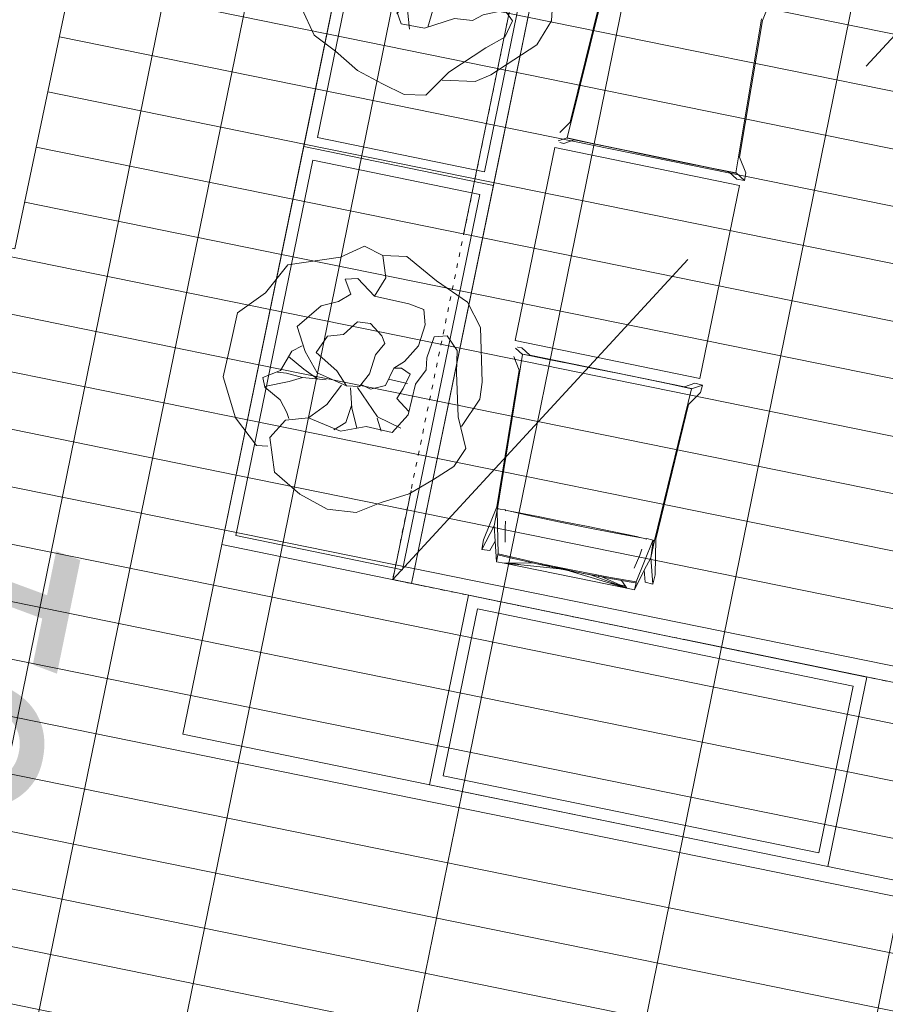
# Model space of a CAD drawing. Header units: millimetres. Extents: x -2869190 to 831897, y -1534405 to -3798.
# Tile 19 of 49: x 30907 to 33212, y -706593 to -703970. Entities that reach past the tile are written whole.
import ezdxf

# ---------------------------------------------------------------- set-up
doc = ezdxf.new("R2010")
doc.units = ezdxf.units.MM
doc.header["$MEASUREMENT"] = 0
doc.linetypes.add('ACAD_ISO03W100', pattern=[30, 12, -18])
doc.linetypes.add('Przerywana długa', pattern=[1950, 1250, -700])
doc.layers.add('PZT - ogródek', color=7, linetype='Continuous')
doc.layers.add('Wymiarowanie - PZT', color=7, linetype='Continuous')
for name, color, linetype, lineweight in [('PZT - ogródek_Nr_pióra__101', 7, 'Continuous', 5), ('PZT - ogródek_Nr_pióra__161', 7, 'Continuous', 5), ('PZT_Nr_pióra__101', 7, 'Continuous', 5), ('PZT_Nr_pióra__19', 255, 'Continuous', 0), ('Wymiarowanie - PZT_Nr_pióra__101', 7, 'Continuous', 5), ('Wymiarowanie - PZT_Nr_pióra__161', 7, 'Continuous', 5)]:
    doc.layers.add(name, color=color, linetype=linetype, lineweight=lineweight)
doc.layers.add('PZT_Nr_pióra__205', color=7, linetype='Continuous', lineweight=5, true_color=0x858585)
doc.styles.add('GENERATED_STYLE_3', font='txt')
doc.dimstyles.new('GENERATED_STYLE__1', dxfattribs={"dimtxt": 625, "dimasz": 356.25, "dimexe": 0.18, "dimexo": 0, "dimgap": 0.09, "dimtad": 1, "dimdec": 0, "dimlfac": 0.1, "dimzin": 0, "dimdsep": 46, "dimtxsty": 'GENERATED_STYLE_3', "dimblk": 'ARROWHEAD_6', "dimblk1": 'ARROWHEAD_6', "dimblk2": 'ARROWHEAD_6', "dimcen": 0.09, "dimclrd": 7, "dimclre": 7, "dimclrt": 7, "dimadec": 1, "dimazin": 0, "dimtfac": 1, "dimtdec": 4, "dimtmove": 0, "dimatfit": 3, "dimfxl": 0, "dimtolj": 1, "dimtzin": 0, "dimarcsym": 0})
doc.dimstyles.new('GENERATED_STYLE__2', dxfattribs={"dimtxt": 625, "dimasz": 356.25, "dimexe": 0.18, "dimexo": 0, "dimgap": 0.09, "dimtad": 1, "dimdec": 0, "dimlfac": 0.1, "dimzin": 0, "dimdsep": 46, "dimtxsty": 'GENERATED_STYLE_3', "dimblk": 'ARROWHEAD_6', "dimblk1": 'ARROWHEAD_6', "dimblk2": 'ARROWHEAD_6', "dimcen": 0.09, "dimclrd": 7, "dimclre": 7, "dimclrt": 7, "dimadec": 1, "dimazin": 0, "dimtfac": 1, "dimtdec": 4, "dimtmove": 2, "dimatfit": 3, "dimfxl": 0, "dimtolj": 1, "dimtzin": 0, "dimarcsym": 0})
pattern_1 = [(348.5, (0, 0), (29.90519, 146.988706), []), (78.5, (0, 0), (-587.9548, 119.62076), [])]

# ---------------------------------------------------------------- blocks, each defined once
blk = doc.blocks.new('Drzewo rzut 19')
at = {"layer": 'PZT - ogródek_Nr_pióra__101', "linetype": 'Continuous'}
for p, q in [((66.5, 175.7), (84.5, 240.2)), ((89.3, 171.2), (102.5, 191.7)), ((-33.7, 114.2), (-42.8, 173.5)), ((59.7, 139.3), (66.5, 175.7)), ((59.7, 139.3), (89.3, 171.2)), ((25.5, 85.8), (59.7, 139.3)), ((77.9, 125.6), (126.9, 146.5)), ((-99.8, 91.4), (-102.7, 128.5)), ((-6, 55.8), (-33.7, 114.2)), ((37.6, 104.7), (77.9, 125.6)), ((-66.5, 56.9), (-99.8, 91.4)), ((-72.4, 59.5), (-125.4, 71.5)), ((-23.4, 38), (-72.4, 59.5)), ((-124.9, 9.4), (-179.5, -32.3)), ((-127.1, 11.7), (-162.7, 17.7)), ((-30.5, 20.9), (-124.9, 9.4)), ((-49.2, -63), (-82.5, -102.7))]:
    blk.add_line(p, q, dxfattribs=at)
at = {"layer": 'PZT - ogródek_Nr_pióra__101', "linetype": 'Continuous', "flags": 128}
for points in [[(-60.2, 304.7), (-45.1, 330.7), (46.3, 346.7), (157.7, 326.1), (225.4, 268.9), (292.1, 214.5), (305.8, 123.3), (344.8, 36.2), (298.9, -97.7), (295.7, -168.2), (251.4, -200.2), (194.1, -179.7), (164.9, -130.9)], [(134.9, 100.9), (134.9, 132.4), (103, 182.6), (107.6, 232.7), (83, 239.5), (34.6, 219), (-4.1, 219), (-20.7, 220.9)], [(104.8, -202.2), (164.9, -130.9), (227.3, -113.1), (240.7, -81.9), (198.4, -77.4), (196.1, -39.5), (207.3, 7.3), (187.2, 89.7), (118.1, 100.8), (53.5, 98.6), (-13.3, 45.1)], [(104.8, -202.2), (73.6, -231.2), (35.7, -215.6), (-6.7, -174.2), (-26.7, -122), (-28.9, -88.6), (-60.1, -48.4), (-50.8, -8.4), (-29.8, 7.5)], [(-150.2, -71.3), (-104.3, -58.9), (-88.4, -86.3), (-63.3, -120.5), (-38.3, -106.8), (-28.9, -88.6)], [(250.8, -200.3), (219.3, -255.1), (125.8, -295.9), (36.9, -343.8), (-38.3, -343.8), (-170.1, -281), (-207.5, -254.6), (-250.3, -178.2)]]:
    blk.add_lwpolyline(points, dxfattribs=at)
for points in [[(-17.8, -254.9), (-64.9, -260.3), (-115.7, -232.1), (-222.8, -182), (-307.1, -161.5), (-335.5, -111.5), (-341.3, -47.6), (-345.9, 27.6), (-332.2, 105.1), (-325.4, 175.7), (-282.4, 241), (-213.7, 287.4), (-130.2, 320.5), (-42.8, 289.7), (-20.1, 231.1), (-42.8, 173.5), (-113.5, 114.2), (-134, 48.1), (-179.5, -6.5), (-156.8, -65.8), (-93, -120.5), (-72.4, -163.8), (-45.1, -179.7), (-4.1, -223)], [(62.4, -99.7), (105, -88.4), (124.8, -59.6), (111.4, -10.6), (127, 29.5), (102.5, 76.3), (33.5, 49.6), (-13.3, 45.1), (-30.7, 14.7), (-13.3, -23.9), (24.5, -61.8), (40.1, -97.5)]]:
    blk.add_lwpolyline(points, close=True, dxfattribs=at)
blk = doc.blocks.new('*D11')
at = {"layer": 'Wymiarowanie - PZT_Nr_pióra__101', "linetype": 'Continuous'}
for p, q in [((10021.3, -721583.8), (12171.6, -722025.5)), ((12100.8, -722369.9), (12242.3, -721681.1)), ((12171.6, -722025.5), (58954.7, -731635.8)), ((58883.9, -731980.2), (59025.4, -731291.5)), ((58954.7, -731635.8), (59230.2, -731692.4))]:
    blk.add_line(p, q, dxfattribs=at)
at = {"layer": 'Wymiarowanie - PZT_Nr_pióra__161', "linetype": 'Continuous'}
for p, q in [((12393, -721879.5), (11950.2, -722171.4)), ((58733.3, -731781.8), (59176.1, -731489.9))]:
    blk.add_line(p, q, dxfattribs=at)
at = {"layer": 'Wymiarowanie - PZT_Nr_pióra__101', "insert": (34706.7, -726527.1), "char_height": 625, "attachment_point": 7, "rotation": 348.3916, "style": 'GENERATED_STYLE_3'}
blk.add_mtext('\\A1;{\\fArial Narrow|b0|i1|c238|p34;4\xa0776}', dxfattribs=at)
blk = doc.blocks.new('ARROWHEAD_6')
at = {"color": 0, "linetype": 'Continuous', "lineweight": 0}
for p, q in [((-0.5, -0.5), (0.5, 0.5)), ((0, 0), (-1, 0))]:
    blk.add_line(p, q, dxfattribs=at)
blk = doc.blocks.new('*D14')
at = {"layer": 'Wymiarowanie - PZT_Nr_pióra__101', "linetype": 'Continuous'}
for p, q in [((7208.1, -706405.3), (13494.9, -675604.9)), ((7552.6, -706475.7), (6863.6, -706335)), ((5553.2, -714513.3), (7208.1, -706405.3)), ((5897.6, -714583.6), (5208.7, -714443)), ((5496.9, -714788.8), (5553.2, -714513.3))]:
    blk.add_line(p, q, dxfattribs=at)
at = {"layer": 'Wymiarowanie - PZT_Nr_pióra__161', "linetype": 'Continuous'}
for p, q in [((7061.9, -706184.1), (7354.3, -706626.6)), ((5407, -714292.1), (5699.4, -714734.5))]:
    blk.add_line(p, q, dxfattribs=at)
at = {"layer": 'Wymiarowanie - PZT_Nr_pióra__101', "insert": (6138.2, -711022.2), "char_height": 625, "attachment_point": 7, "rotation": 78.4637, "style": 'GENERATED_STYLE_3'}
blk.add_mtext('\\A1;{\\fArial Narrow|b0|i1|c238|p34;828}', dxfattribs=at)
blk = doc.blocks.new('*D15')
at = {"layer": 'Wymiarowanie - PZT_Nr_pióra__101', "linetype": 'Continuous'}
for p, q in [((13494.9, -675604.9), (13551.1, -675329.3)), ((13839.3, -675675.2), (13150.4, -675534.6)), ((7208.1, -706405.3), (13494.9, -675604.9))]:
    blk.add_line(p, q, dxfattribs=at)
at = {"layer": 'Wymiarowanie - PZT_Nr_pióra__161', "linetype": 'Continuous'}
for p, q in [((13641.1, -675826.1), (13348.6, -675383.7)), ((7061.9, -706184.1), (7354.3, -706626.6))]:
    blk.add_line(p, q, dxfattribs=at)
at = {"layer": 'Wymiarowanie - PZT_Nr_pióra__101', "insert": (10049, -691861.9), "char_height": 625, "attachment_point": 7, "rotation": 78.4637, "style": 'GENERATED_STYLE_3'}
blk.add_mtext('\\A1;{\\fArial Narrow|b0|i1|c238|p34;3\xa0144}', dxfattribs=at)
blk = doc.blocks.new('*D18')
at = {"layer": 'Wymiarowanie - PZT_Nr_pióra__101', "linetype": 'Continuous'}
for p, q in [((9400.8, -705663.3), (11262.2, -696543.9)), ((9745.3, -705733.6), (9056.4, -705593)), ((7512.8, -714913.2), (9400.8, -705663.3)), ((7857.3, -714983.6), (7168.3, -714842.9)), ((7456.6, -715188.8), (7512.8, -714913.2))]:
    blk.add_line(p, q, dxfattribs=at)
at = {"layer": 'Wymiarowanie - PZT_Nr_pióra__161', "linetype": 'Continuous'}
for p, q in [((9254.6, -705442.1), (9547, -705884.5)), ((7366.6, -714692), (7659, -715134.5))]:
    blk.add_line(p, q, dxfattribs=at)
at = {"layer": 'Wymiarowanie - PZT_Nr_pióra__101', "insert": (8214.3, -710851.2), "char_height": 625, "attachment_point": 7, "rotation": 78.4637, "style": 'GENERATED_STYLE_3'}
blk.add_mtext('\\A1;{\\fArial Narrow|b0|i1|c238|p34;944}', dxfattribs=at)
blk = doc.blocks.new('*D19')
at = {"layer": 'Wymiarowanie - PZT_Nr_pióra__101', "linetype": 'Continuous'}
for p, q in [((11262.2, -696543.9), (15454.5, -676004.9)), ((11606.7, -696614.2), (10917.8, -696473.6)), ((9400.8, -705663.3), (11262.2, -696543.9))]:
    blk.add_line(p, q, dxfattribs=at)
at = {"layer": 'Wymiarowanie - PZT_Nr_pióra__161', "linetype": 'Continuous'}
for p, q in [((11116, -696322.7), (11408.4, -696765.1)), ((9254.6, -705442.1), (9547, -705884.5))]:
    blk.add_line(p, q, dxfattribs=at)
at = {"layer": 'Wymiarowanie - PZT_Nr_pióra__101', "insert": (10089.1, -701666.5), "char_height": 625, "attachment_point": 7, "rotation": 78.4637, "style": 'GENERATED_STYLE_3'}
blk.add_mtext('\\A1;{\\fArial Narrow|b0|i1|c238|p34;931}', dxfattribs=at)
blk = doc.blocks.new('*D42')
at = {"layer": 'Wymiarowanie - PZT_Nr_pióra__101', "linetype": 'Continuous'}
for p, q in [((35700.9, -699746), (31895.4, -698964.3)), ((35771.7, -699401.6), (35630.2, -700090.4)), ((48479.1, -702370.9), (35700.9, -699746)), ((48549.9, -702026.6), (48408.4, -702715.3)), ((49429.3, -702566.1), (48479.1, -702370.9))]:
    blk.add_line(p, q, dxfattribs=at)
at = {"layer": 'Wymiarowanie - PZT_Nr_pióra__161', "linetype": 'Continuous'}
for p, q in [((35479.6, -699891.9), (35922.3, -699600.1)), ((48257.7, -702516.9), (48700.5, -702225))]:
    blk.add_line(p, q, dxfattribs=at)
at = {"layer": 'Wymiarowanie - PZT_Nr_pióra__101', "char_height": 625, "attachment_point": 7, "rotation": 348.3916, "style": 'GENERATED_STYLE_3'}
for s, insert in [('\\A1;{\\fArial Narrow|b0|i1|c238|p34;1\xa0305}', (41233.6, -700754.9)), ('\\A1;{\\fArial Narrow|b0|i1|c238|p34;97}', (47650.7, -702183.6))]:
    blk.add_mtext(s, dxfattribs=dict(at, insert=insert))
blk = doc.blocks.new('*D51')
at = {"layer": 'Wymiarowanie - PZT_Nr_pióra__101', "linetype": 'Continuous'}
for p, q in [((30278.5, -709920.5), (32151.4, -700803.4)), ((30622.9, -709991.3), (29934.1, -709849.8)), ((28377.6, -719174.1), (30278.5, -709920.5)), ((28722, -719244.8), (28033.2, -719103.3)), ((28321, -719449.5), (28377.6, -719174.1))]:
    blk.add_line(p, q, dxfattribs=at)
at = {"layer": 'Wymiarowanie - PZT_Nr_pióra__161', "linetype": 'Continuous'}
for p, q in [((30132.6, -709699.1), (30424.4, -710141.9)), ((28231.7, -718952.7), (28523.6, -719395.4))]:
    blk.add_line(p, q, dxfattribs=at)
at = {"layer": 'Wymiarowanie - PZT_Nr_pióra__101', "insert": (28936.7, -716194.4), "char_height": 625, "attachment_point": 7, "rotation": 78.3916, "style": 'GENERATED_STYLE_3'}
blk.add_mtext('\\A1;{\\fArial Narrow|b0|i1|c238|p34;945}', dxfattribs=at)
blk = doc.blocks.new('*D52')
at = {"layer": 'Wymiarowanie - PZT_Nr_pióra__101', "linetype": 'Continuous'}
for p, q in [((32151.4, -700803.4), (32392.2, -699630.9)), ((32495.7, -700874.1), (31807, -700732.7)), ((30278.5, -709920.5), (32151.4, -700803.4)), ((30622.9, -709991.3), (29934.1, -709849.8))]:
    blk.add_line(p, q, dxfattribs=at)
at = {"layer": 'Wymiarowanie - PZT_Nr_pióra__161', "linetype": 'Continuous'}
for p, q in [((32005.4, -700582), (32297.3, -701024.8)), ((30132.6, -709699.1), (30424.4, -710141.9))]:
    blk.add_line(p, q, dxfattribs=at)
at = {"layer": 'Wymiarowanie - PZT_Nr_pióra__101', "char_height": 625, "attachment_point": 7, "rotation": 78.3916, "style": 'GENERATED_STYLE_3'}
for s, insert in [('\\A1;{\\fArial Narrow|b0|i1|c238|p34;120}', (31749.7, -702137.4)), ('\\A1;{\\fArial Narrow|b0|i1|c238|p34;931}', (30851, -706512.3))]:
    blk.add_mtext(s, dxfattribs=dict(at, insert=insert))
blk = doc.blocks.new('*D74')
at = {"layer": 'Wymiarowanie - PZT_Nr_pióra__101', "linetype": 'Continuous'}
for p, q in [((29313.2, -709722.2), (31186.1, -700605.1)), ((29657.6, -709793), (28968.9, -709651.5)), ((27412.2, -718976.4), (29313.2, -709722.2)), ((27756.6, -719047.1), (27067.8, -718905.6)), ((27355.6, -719251.9), (27412.2, -718976.4))]:
    blk.add_line(p, q, dxfattribs=at)
at = {"layer": 'Wymiarowanie - PZT_Nr_pióra__161', "linetype": 'Continuous'}
for p, q in [((29167.3, -709500.8), (29459.2, -709943.6)), ((27266.3, -718755), (27558.1, -719197.8))]:
    blk.add_line(p, q, dxfattribs=at)
at = {"layer": 'Wymiarowanie - PZT_Nr_pióra__101', "insert": (27971.3, -715996.4), "char_height": 625, "attachment_point": 7, "rotation": 78.3916, "style": 'GENERATED_STYLE_3'}
blk.add_mtext('\\A1;{\\fArial Narrow|b0|i1|c238|p34;945}', dxfattribs=at)
blk = doc.blocks.new('*D75')
at = {"layer": 'Wymiarowanie - PZT_Nr_pióra__101', "linetype": 'Continuous'}
for p, q in [((31186.1, -700605.1), (31934.6, -696961.2)), ((31530.5, -700675.9), (30841.7, -700534.4)), ((29313.2, -709722.2), (31186.1, -700605.1)), ((29657.6, -709793), (28968.9, -709651.5))]:
    blk.add_line(p, q, dxfattribs=at)
at = {"layer": 'Wymiarowanie - PZT_Nr_pióra__161', "linetype": 'Continuous'}
for p, q in [((31040.2, -700383.7), (31332, -700826.5)), ((29167.3, -709500.8), (29459.2, -709943.6))]:
    blk.add_line(p, q, dxfattribs=at)
at = {"layer": 'Wymiarowanie - PZT_Nr_pióra__101', "insert": (30006.5, -705726.2), "char_height": 625, "attachment_point": 7, "rotation": 78.3916, "style": 'GENERATED_STYLE_3'}
blk.add_mtext('\\A1;{\\fArial Narrow|b0|i1|c238|p34;931}', dxfattribs=at)

msp = doc.modelspace()

# ---------------------------------------------------------------- hatches: boundary and pattern name
at = {"layer": 'PZT_Nr_pióra__19', "linetype": 'Continuous'}
h = msp.add_hatch(dxfattribs=at)
h.set_pattern_fill('Siatka_60x120_kopia', color=256, style=0, pattern_type=2)
h.set_pattern_definition(pattern_1)
h.paths.add_polyline_path([(32317, -701126.3), (35306.6, -701740.4), (34331, -706489.5), (31341.5, -705875.4)])
at = {"layer": 'PZT_Nr_pióra__205', "linetype": 'Continuous'}
h = msp.add_hatch(dxfattribs=at)
h.set_pattern_fill('Siatka_60_kopia', color=256, style=0, pattern_type=2)
h.set_pattern_definition(pattern_1)
h.paths.add_polyline_path([(17404.4, -696552), (17621.7, -695494.1), (17876.7, -695546.5, 0.414214), (18290, -695274.1), (18315.4, -696739.2), (17279.1, -701783.8), (30894.1, -704581.1), (31779.1, -700366.3, -0.413948), (32586.9, -699824.1), (48553, -703110.5, -0.348517), (49008.4, -703871.7), (47159.2, -712873.2), (47305.8, -712903.3), (47275.6, -713050.2), (50802, -713774.6), (50832.2, -713627.7), (50979.1, -713657.9), (51955, -708907.1), (55481.4, -709631.5), (56155.5, -706350), (56155.6, -706350, -1.058187), (56841, -706490.8), (56841.2, -706490.8), (56167.1, -709772.3), (59987.3, -710557.1), (61023.6, -705512.4), (60876.7, -705482.2), (61193.1, -703941.9, 0.392342), (61560.8, -704498), (62151, -704621.1), (60592.1, -712209.6), (57776, -711631.1), (56494.2, -717870.8), (53739.1, -717304.8), (38472, -714136.4), (38766.6, -712716.6), (32226, -711359.2), (33050.9, -707351.3), (26370.9, -705979.1), (26659.2, -704578.5), (16197.1, -702429.3)])
h.paths.add_polyline_path([(31341.5, -705875.4), (32317, -701126.3), (35291.9, -701737.4), (35348.8, -701460.2), (48127, -704085.2), (46254.1, -713202.3), (33475.9, -710577.4), (34316.3, -706486.5)], flags=0)

# ---------------------------------------------------------------- linework, layer by layer
at = {"layer": 'PZT - ogródek_Nr_pióra__161', "linetype": 'Continuous'}
for p, q in [((32465.1, -703881.7), (32364.9, -704284.9)), ((32461.4, -703884.9), (32373.1, -704243.2)), ((32884.6, -703972.6), (32920.2, -703884.9)), ((32882.5, -703968.2), (32814.2, -704378)), ((32823.2, -704336.4), (32884.6, -703972.6)), ((32373.1, -704243.2), (32345.4, -704270.6)), ((32364.7, -704285), (32341, -704293.3)), ((32344.9, -704297.9), (32345, -704297.4)), ((32345, -704297.4), (32355.8, -704300.1)), ((32383.1, -704290.6), (32355.8, -704300.1)), ((32364.5, -704285.8), (32364.7, -704285)), ((32364.7, -704285.6), (32364.5, -704285.8)), ((32428.5, -704299.5), (32364.5, -704285.8)), ((32364.7, -704285.6), (32364.9, -704284.9)), ((32428.7, -704299.3), (32364.7, -704285.6)), ((32795.2, -704376), (32383.1, -704290.6)), ((32492.7, -704313.1), (32428.5, -704299.5)), ((32492.8, -704312.9), (32428.7, -704299.3)), ((32226, -704825.1), (32331.5, -704311.3)), ((32823.4, -704412.4), (32331.5, -704311.3)), ((32557, -704326.6), (32492.7, -704313.1)), ((32557.1, -704326.3), (32492.8, -704312.9)), ((32621.3, -704339.9), (32557, -704326.6)), ((32621.4, -704339.7), (32557.1, -704326.3)), ((32685.7, -704353.1), (32621.3, -704339.9)), ((32685.6, -704352.8), (32621.4, -704339.7)), ((32749.9, -704365.8), (32685.6, -704352.8)), ((32750, -704366.1), (32685.7, -704353.1)), ((32840.1, -704378.6), (32823.2, -704336.4)), ((32814, -704378.7), (32749.9, -704365.8)), ((32814.1, -704379), (32750, -704366.1)), ((32816.4, -704395.6), (32795.2, -704376)), ((32814.2, -704378), (32814, -704378.7)), ((32814, -704378.7), (32814.1, -704379)), ((32814.3, -704378.2), (32814.1, -704379)), ((32836.8, -704399), (32814.3, -704378.2)), ((32836.8, -704399), (32840.1, -704378.6)), ((32816.4, -704395.6), (32836.8, -704399)), ((32717.9, -704926.1), (32823.4, -704412.4)), ((32226, -704825.1), (32717.9, -704926.1)), ((32246.1, -704862.3), (32227.6, -704845.4)), ((32233, -704842.7), (32232.9, -704843.1)), ((32232.9, -704843.1), (32243.9, -704844.9)), ((32265.2, -704864.5), (32243.9, -704844.9)), ((32179.4, -705272.5), (32246.2, -704862.5)), ((32237.3, -704904.1), (32222.7, -704868)), ((32246.2, -704861.5), (32246.1, -704862.3)), ((32246.4, -704861.8), (32246.2, -704861.5)), ((32310.5, -704874.2), (32246.2, -704861.5)), ((32246.4, -704861.8), (32246.2, -704862.5)), ((32310.6, -704874.4), (32246.4, -704861.8)), ((32677.6, -704948.4), (32265.2, -704864.5)), ((32374.8, -704887), (32310.5, -704874.2)), ((32374.8, -704887.2), (32310.6, -704874.4)), ((32177.2, -705268.1), (32237.3, -704904.1)), ((32439.2, -704899.9), (32374.8, -704887)), ((32439.2, -704900.2), (32374.8, -704887.2)), ((32503.6, -704913), (32439.2, -704899.9)), ((32503.5, -704913.3), (32439.2, -704900.2)), ((32567.8, -704926.5), (32503.5, -704913.3)), ((32567.9, -704926.3), (32503.6, -704913)), ((32632, -704939.9), (32567.8, -704926.5)), ((32632.1, -704939.7), (32567.9, -704926.3)), ((32597, -705357.6), (32695.8, -704954)), ((32696, -704953.4), (32632, -704939.9)), ((32696.2, -704953.1), (32632.1, -704939.7)), ((32704.9, -704938.7), (32677.6, -704948.4)), ((32695.8, -704954), (32696, -704953.4)), ((32724.9, -704943.7), (32696, -704953.9)), ((32696, -704953.4), (32696.2, -704953.1)), ((32696, -704953.9), (32696.2, -704953.1)), ((32704.9, -704938.7), (32724.9, -704943.7)), ((32724.9, -704943.7), (32719.9, -704963.7)), ((32719.9, -704963.7), (32687.8, -704995.8)), ((32687.8, -704995.8), (32600.8, -705354.4)), ((32142, -705355.9), (32177.2, -705268.1)), ((32177.2, -705268.1), (32179.3, -705272.4)), ((32177.7, -705281), (32178, -705273.4)), ((32179.3, -705272.4), (32178, -705273.4)), ((32178, -705273.4), (32178.1, -705278.6)), ((32179.1, -705273.6), (32178.1, -705278.6)), ((32179.3, -705272.4), (32179.1, -705273.6)), ((32181.1, -705274), (32179.1, -705273.6)), ((32179.4, -705272.5), (32179.3, -705272.4)), ((32186.6, -705273.9), (32179.4, -705272.5)), ((32199.7, -705275.9), (32186.6, -705273.9)), ((32170.4, -705318.8), (32177.7, -705281)), ((32178.1, -705278.6), (32180.6, -705393)), ((32199.4, -705276.1), (32199.7, -705275.9)), ((32199.6, -705276.5), (32199.4, -705276.1)), ((32199.7, -705275.9), (32199.6, -705276.5)), ((32199.6, -705276.5), (32200, -705276.6)), ((32200.5, -705277.7), (32199.6, -705276.5)), ((32199.6, -705276.5), (32201.7, -705278)), ((32200, -705276.6), (32200.8, -705276.7)), ((32201.6, -705277.8), (32200, -705276.6)), ((32201.3, -705278.7), (32200.5, -705277.7)), ((32200.8, -705276.7), (32213.2, -705279.2)), ((32213.2, -705279.2), (32227.6, -705282)), ((32213.2, -705279.2), (32262.6, -705290.9)), ((32227.6, -705282), (32291.9, -705294.8)), ((32262.6, -705290.9), (32345.7, -705309.3)), ((32291.9, -705294.8), (32356.2, -705307.8)), ((32170.4, -705318.8), (32137.9, -705381.4)), ((32173.2, -705359.7), (32170.4, -705318.8)), ((32199.8, -705323.7), (32200.8, -705306.2)), ((32200, -705362.1), (32199.8, -705323.7)), ((32345.7, -705309.3), (32429.1, -705326.2)), ((32356.2, -705307.8), (32420.5, -705320.9)), ((32420.5, -705320.9), (32484.8, -705334.1)), ((32429.1, -705326.2), (32512.7, -705341.8)), ((32484.8, -705334.1), (32549, -705347.5)), ((32512.7, -705341.8), (32562.9, -705350.4)), ((32549, -705347.5), (32562.9, -705350.4)), ((32562.9, -705350.4), (32575.8, -705353.1)), ((32577, -705353), (32577.1, -705352.7)), ((32589.9, -705356), (32577.1, -705352.7)), ((32137.9, -705381.4), (32142, -705355.9)), ((32158.4, -705384.5), (32173.2, -705359.7)), ((32176.9, -705414.8), (32173.2, -705359.7)), ((32548.8, -705467.9), (32593.2, -705357.9)), ((32575.8, -705353.1), (32574, -705353.6)), ((32574.2, -705354.6), (32575.5, -705354)), ((32575.5, -705354), (32576.9, -705353.3)), ((32575.8, -705353.1), (32576.9, -705353.3)), ((32576.9, -705353.3), (32577, -705353)), ((32577.2, -705353), (32576.9, -705353.3)), ((32597.2, -705357.5), (32587.2, -705403.6)), ((32593.5, -705358.4), (32587.2, -705403.6)), ((32596.9, -705357.5), (32589.9, -705356)), ((32593.5, -705358.4), (32596.9, -705357.5)), ((32597, -705357.6), (32596.9, -705357.5)), ((32597.2, -705357.5), (32597, -705357.6)), ((32600.8, -705354.4), (32598.9, -705449)), ((32137.9, -705381.4), (32158.4, -705384.5)), ((32180.1, -705395.9), (32176.9, -705414.8)), ((32180.4, -705394.4), (32180.1, -705395.9)), ((32180.1, -705395.9), (32214, -705403.8)), ((32180.1, -705395.9), (32217.6, -705404.8)), ((32180.6, -705393), (32180.4, -705394.4)), ((32180.6, -705393), (32280.1, -705416)), ((32217.6, -705404.8), (32214, -705403.8)), ((32220.5, -705405.4), (32217.6, -705404.8)), ((32217.6, -705404.8), (32218.6, -705404.9)), ((32217.6, -705404.8), (32237.5, -705409.3)), ((32543.1, -705431.8), (32558.3, -705396.7)), ((32563.8, -705380.5), (32558.3, -705396.7)), ((32587.2, -705403.6), (32570.2, -705437.2)), ((32592.6, -705474), (32587.2, -705403.6)), ((32176.9, -705414.9), (32176.9, -705414.8)), ((32176.9, -705414.9), (32197.3, -705418.4)), ((32218.2, -705417.9), (32197.3, -705418.4)), ((32197.3, -705418.4), (32241.8, -705422.7)), ((32197.3, -705418.4), (32523.6, -705484.8)), ((32270.5, -705416.9), (32218.2, -705417.9)), ((32241.8, -705422.7), (32218.2, -705417.9)), ((32237.6, -705409.3), (32237.5, -705409.3)), ((32237.8, -705409.4), (32237.6, -705409.4)), ((32237.8, -705409.4), (32237.8, -705409.4)), ((32237.9, -705409.4), (32237.8, -705409.4)), ((32238.1, -705409.5), (32237.9, -705409.4)), ((32280.3, -705419), (32238.1, -705409.5)), ((32241.8, -705422.7), (32344.1, -705432.8)), ((32262, -705415), (32270.5, -705416.9)), ((32270.7, -705416.9), (32270.5, -705416.9)), ((32276, -705418.1), (32270.7, -705416.9)), ((32283.7, -705419.7), (32276, -705418.1)), ((32276, -705418.1), (32299.8, -705423.4)), ((32280.1, -705416), (32322.4, -705424.9)), ((32280.3, -705419), (32283.7, -705419.7)), ((32298.9, -705423), (32283.8, -705419.8)), ((32283.8, -705419.8), (32299.8, -705423.4)), ((32299.8, -705423.4), (32298.9, -705423)), ((32298.9, -705423), (32300.8, -705423.4)), ((32299.8, -705423.4), (32318.3, -705427.2)), ((32300.8, -705423.4), (32299.8, -705423.4)), ((32301.6, -705423.5), (32300.8, -705423.4)), ((32300.8, -705423.4), (32318.3, -705427.2)), ((32322.4, -705424.9), (32301.6, -705423.5)), ((32301.6, -705423.5), (32325.1, -705428.6)), ((32301.7, -705423.5), (32363.1, -705436.6)), ((32318.3, -705427.2), (32363.5, -705436.7)), ((32318.3, -705427.2), (32338.8, -705431.7)), ((32322.4, -705424.9), (32378.8, -705439.6)), ((32322.4, -705424.9), (32380, -705437)), ((32326.2, -705428.9), (32325.1, -705428.6)), ((32363, -705436.6), (32326.2, -705428.9)), ((32342.7, -705432.5), (32338.8, -705431.7)), ((32342.7, -705432.5), (32344.1, -705432.8)), ((32344.1, -705432.8), (32363, -705436.6)), ((32363, -705436.6), (32363.5, -705436.7)), ((32475.3, -705470.3), (32363.5, -705436.7)), ((32363.5, -705436.7), (32364, -705436.7)), ((32363.5, -705436.7), (32363.5, -705436.7)), ((32364.6, -705436.9), (32364, -705436.7)), ((32364.7, -705436.9), (32364.6, -705436.9)), ((32366.5, -705437.3), (32364.7, -705436.9)), ((32381.3, -705440.3), (32364.7, -705436.9)), ((32378.8, -705439.6), (32366.5, -705437.3)), ((32366.5, -705437.3), (32381.3, -705440.3)), ((32366.5, -705437.3), (32380, -705439.9)), ((32378.8, -705439.6), (32380, -705439.9)), ((32380, -705437), (32480.3, -705456.1)), ((32380, -705439.9), (32382.3, -705440.6)), ((32400.7, -705444.1), (32380, -705439.9)), ((32381.3, -705440.3), (32382.3, -705440.6)), ((32382.3, -705440.6), (32382.2, -705440.4)), ((32382.3, -705440.6), (32400.7, -705444.1)), ((32400.8, -705444.1), (32400.7, -705444.1)), ((32400.8, -705444.1), (32404, -705444.7)), ((32404, -705444.7), (32448.6, -705453.2)), ((32404, -705444.7), (32426.5, -705449.2)), ((32494.8, -705474.3), (32426.5, -705449.2)), ((32426.5, -705449.2), (32448.6, -705453.2)), ((32448.8, -705453.3), (32448.6, -705453.2)), ((32449.4, -705453.4), (32448.8, -705453.3)), ((32449.4, -705453.4), (32456.8, -705454.7)), ((32449.4, -705453.4), (32457, -705454.8)), ((32456.8, -705454.7), (32462.6, -705455.8)), ((32456.8, -705454.7), (32457, -705454.8)), ((32457, -705454.8), (32504.6, -705476.2)), ((32457, -705454.8), (32465.1, -705456.4)), ((32462.6, -705455.8), (32463, -705455.9)), ((32463, -705455.9), (32465.1, -705456.4)), ((32463, -705455.9), (32465.1, -705456.2)), ((32465.6, -705456.3), (32465.1, -705456.2)), ((32465.1, -705456.2), (32465.1, -705456.2)), ((32465.1, -705456.4), (32465.8, -705456.4)), ((32465.1, -705456.4), (32483.5, -705459.6)), ((32466.2, -705456.4), (32465.1, -705456.4)), ((32466.2, -705456.4), (32483.5, -705459.6)), ((32466.2, -705456.4), (32466.2, -705456.4)), ((32480.3, -705456.1), (32548.8, -705467.9)), ((32570.2, -705437.2), (32543.7, -705489.5)), ((32570.2, -705437.2), (32572.6, -705468.8)), ((32598.9, -705449), (32592.6, -705474)), ((32523.6, -705484.8), (32475.3, -705470.3)), ((32494.8, -705474.3), (32475.3, -705470.3)), ((32483.8, -705459.6), (32483.5, -705459.6)), ((32484.5, -705459.8), (32483.8, -705459.6)), ((32485.3, -705459.9), (32484.5, -705459.8)), ((32485.3, -705459.9), (32546.2, -705470.5)), ((32485.3, -705459.9), (32509.2, -705464.3)), ((32523.6, -705484.8), (32494.8, -705474.3)), ((32504.6, -705476.2), (32523.6, -705484.8)), ((32519.7, -705479.3), (32504.6, -705476.2)), ((32519.7, -705479.3), (32509.2, -705464.3)), ((32509.2, -705464.3), (32546.2, -705470.5)), ((32523.6, -705484.8), (32519.7, -705479.3)), ((32543.7, -705489.5), (32548.1, -705470.8)), ((32546.2, -705470.5), (32546.7, -705470.6)), ((32547.3, -705470.7), (32546.7, -705470.6)), ((32547.3, -705470.7), (32547.7, -705470.8)), ((32548.1, -705470.8), (32547.7, -705470.8)), ((32548.1, -705470.8), (32548.5, -705469.4)), ((32548.5, -705469.4), (32548.8, -705467.9)), ((32572.6, -705468.8), (32592.6, -705474)), ((32523.6, -705484.8), (32543.7, -705489.5))]:
    msp.add_line(p, q, dxfattribs=at)
at = {"layer": 'PZT - ogródek_Nr_pióra__161', "linetype": 'Continuous', "flags": 128}
for points in [[(32317, -701126.3), (35296.8, -701738.4), (34321.6, -706485.8), (31341.8, -705873.7)], [(31663.4, -704308.1), (31881.3, -703247.5), (32386.3, -703351.2), (32168.5, -704411.8)], [(31700, -704284), (31905.4, -703284), (32349.8, -703375.3), (32144.4, -704375.3)], [(31445.6, -705368.7), (31663.4, -704308.1), (32168.5, -704411.8), (31950.6, -705472.4)], [(31482.1, -705344.6), (31687.5, -704344.6), (32132, -704435.9), (31926.5, -705435.9)], [(32102.1, -705503.5), (33162.7, -705721.4), (33059, -706226.4), (31998.4, -706008.6)], [(32126.2, -705540.1), (33126.2, -705745.5), (33034.9, -706189.9), (32034.9, -705984.5)]]:
    msp.add_lwpolyline(points, close=True, dxfattribs=at)
at = {"layer": 'PZT - ogródek_Nr_pióra__161', "linetype": 'ACAD_ISO03W100', "flags": 128}
msp.add_lwpolyline([(34425.3, -705980.8), (35296.8, -701738.4), (32771.6, -701219.7), (31900.1, -705462)], close=True, dxfattribs=at)
at = {"layer": 'PZT - ogródek_Nr_pióra__161', "linetype": 'Przerywana długa', "flags": 128}
msp.add_lwpolyline([(35286.4, -701789.1), (34425.3, -705980.8), (31900.1, -705462), (32761.2, -701270.4), (35286.4, -701789.1), (31900.1, -705462), (34425.3, -705980.8), (32761.2, -701270.4)], close=True, dxfattribs=at)
at = {"layer": 'PZT - ogródek_Nr_pióra__161', "linetype": 'Continuous', "flags": 128}
msp.add_lwpolyline([(31950.6, -705472.4), (32811.7, -701280.6), (35286.4, -701788.9)], dxfattribs=at)
at = {"layer": 'PZT_Nr_pióra__101', "linetype": 'Continuous', "flags": 128}
msp.add_lwpolyline([(18462.3, -696769.3), (18315.4, -696739.2), (17279.1, -701783.8), (30894.1, -704581.1), (31779.1, -700366.3), (31779.6, -700366.4, -0.414333), (32586.5, -699824), (48553, -703110.5, -0.348517), (49008.4, -703871.7), (47159.2, -712873.2), (47305.8, -712903.3)], format="xyb", dxfattribs=at)

# ---------------------------------------------------------------- block references
at = {"layer": 'PZT - ogródek', "color": 252, "linetype": 'Continuous', "lineweight": 5, "true_color": 0x858585, "zscale": 1000}
for p, rotation in [((32010.9, -703825.4), 58.54427023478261), ((31810.8, -704913.3), 117.2002721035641)]:
    msp.add_blockref('Drzewo rzut 19', p, dxfattribs=dict(at, rotation=rotation))

# ---------------------------------------------------------------- dimensions: what is measured, and where the dimension line sits
at = {"layer": 'Wymiarowanie - PZT', "linetype": 'Continuous'}
for base, p1, p2, angle, dimstyle, picture, middle, turn in [((13494.9, -675604.9), (32048.9, -711475.6), (19177.2, -676764.7), 78.4637, 'GENERATED_STYLE__1', '*D15', (9956.5, -690752.5), 78.4637), ((7208.1, -706405.3), (7512.8, -714913.2), (32048.9, -711475.6), 78.4637, 'GENERATED_STYLE__1', '*D14', (5974.3, -710262.6), 78.4637), ((11262.2, -696543.9), (33475.9, -710577.4), (35348.8, -701460.2), 78.4637, 'GENERATED_STYLE__1', '*D19', (9925.1, -700906.9), 78.4637), ((9400.8, -705663.3), (28378, -719172.1), (33475.9, -710577.4), 78.4637, 'GENERATED_STYLE__1', '*D18', (8050.4, -710091.6), 78.4637), ((31186.1, -700605.1), (33475.9, -710577.4), (35348.8, -701460.2), 78.3916, 'GENERATED_STYLE__1', '*D75', (29843.5, -704966.5), 78.3916), ((35700.9, -699746), (48127, -704085.2), (35348.8, -701460.2), 168.3916, 'GENERATED_STYLE__1', '*D42', (42343.2, -700663.8), 348.3916), ((32151.4, -700803.4), (33475.9, -710577.4), (35348.8, -701460.2), 78.3916, 'GENERATED_STYLE__1', '*D52', (30688.1, -705752.5), 78.3916), ((29313.2, -709722.2), (27420.6, -718978.1), (33475.9, -710577.4), 78.3916, 'GENERATED_STYLE__2', '*D74', (27808.4, -715236.7), 78.3916), ((30278.5, -709920.5), (28383.5, -719175.3), (33475.9, -710577.4), 78.3916, 'GENERATED_STYLE__2', '*D51', (28773.7, -715434.7), 78.3916), ((58954.7, -731635.8), (16197.1, -702429.3), (60177.2, -725684.7), 348.3916, 'GENERATED_STYLE__1', '*D11', (35816.3, -726436), 348.3916)]:
    dim = msp.add_linear_dim(base=base, p1=p1, p2=p2, angle=angle, dimstyle=dimstyle, dxfattribs=at)
    dim.commit()
    dim.dimension.update_dxf_attribs({"geometry": picture, "text_midpoint": middle, "dimtype": 160, "text_rotation": turn})

doc.saveas('drawing.dxf')
